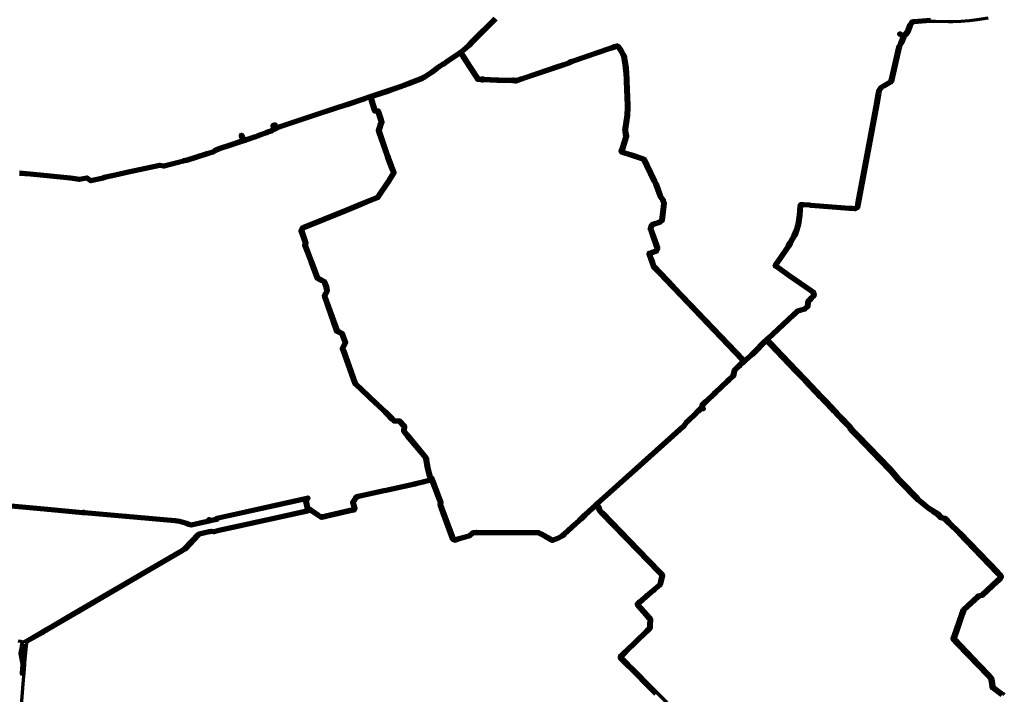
# Model space of a CAD drawing. Header units: metres. Extents: x 98902 to 136161, y 449037 to 499677.
# Tile 198 of 200: x 121343 to 125483, y 483662 to 486500. Entities that reach past the tile are written whole.
import ezdxf

# ---------------------------------------------------------------- set-up
doc = ezdxf.new("R2010")
doc.units = ezdxf.units.M
doc.layers.add('B-WE-OG-INFO_EIS VOORZORGSMAATREGEL-GV', color=7, linetype='Continuous', lineweight=70, true_color=0xfa194b)

msp = doc.modelspace()

# ---------------------------------------------------------------- linework, layer by layer
at = {"layer": 'B-WE-OG-INFO_EIS VOORZORGSMAATREGEL-GV', "flags": 128}
for points in [[(121342.8, 485859.1), (121387.8, 485855.8), (121458.7, 485849.1), (121556.6, 485838.4), (121556.6, 485838.4), (121556.6, 485838.4), (121566.5, 485837.3), (121566.6, 485837.3), (121566.6, 485837.3), (121594.1, 485833.6), (121625.8, 485838.7), (121627.2, 485838.5), (121628.6, 485837.8), (121643.3, 485828.1), (121660.6, 485831.1), (121693.7, 485838.9), (121693.7, 485838.9), (121693.8, 485838.9), (121694.2, 485839), (121695.2, 485840), (121697.6, 485841), (121697.7, 485841), (121697.7, 485841), (121703.9, 485842.6), (121704, 485842.6), (121704, 485842.6), (121731.2, 485849.1), (121757.3, 485854.8), (121786.7, 485860.7), (121931.2, 485892), (121933.2, 485892), (121949.4, 485889), (122027.3, 485909.5), (122032.6, 485911.2), (122036, 485911.8), (122040.9, 485912.8), (122041.1, 485912.8), (122041.1, 485912.8), (122041.3, 485912.8), (122041.8, 485912.9), (122042.1, 485913.1), (122042.5, 485913.1), (122042.7, 485913.3), (122043.4, 485913.4), (122043.8, 485913.6), (122130.1, 485940.8), (122154.7, 485948.6), (122162.4, 485953.5), (122162.4, 485953.5), (122162.4, 485953.5), (122163, 485953.8), (122163.4, 485954.2), (122166.4, 485956), (122166.8, 485956.1), (122167.1, 485956.3), (122184.9, 485963), (122223.4, 485975.8), (122223.4, 485975.8), (122223.4, 485975.8), (122277.2, 485993.7), (122273.3, 486006.2), (122273.3, 486006.2), (122273.3, 486006.2), (122271.7, 486011.4), (122271.5, 486013.4), (122272.1, 486015.2), (122273.3, 486016.8), (122275, 486017.7), (122276.9, 486017.9), (122278.8, 486017.3), (122280.3, 486016.1), (122281.3, 486014.4), (122282.9, 486009.2), (122282.9, 486009.2), (122286.7, 485996.9), (122322.4, 486008.7), (122322.4, 486008.7), (122322.4, 486008.7), (122329.3, 486011), (122329.3, 486011), (122329.3, 486011), (122344.2, 486015.9), (122347.1, 486017.7), (122347.2, 486017.8), (122348.7, 486018.7), (122348.8, 486018.8), (122348.8, 486018.8), (122348.9, 486018.8), (122369.4, 486025.8), (122369.4, 486025.8), (122369.4, 486025.8), (122380.3, 486029.5), (122383.7, 486031.7), (122398.4, 486036.6), (122399, 486036.7), (122399.9, 486037.1), (122404.8, 486041.6), (122408.1, 486042.8), (122405, 486052.4), (122405, 486052.6), (122404.9, 486052.9), (122404.7, 486053.3), (122404.5, 486055.1), (122404.5, 486055.2), (122404.5, 486055.2), (122404.5, 486055.2), (122404.7, 486056.2), (122405, 486057.1), (122405, 486057.1), (122405, 486057.1), (122405.6, 486057.9), (122406.1, 486058.6), (122406.2, 486058.6), (122406.2, 486058.7), (122407, 486059.1), (122407.8, 486059.6), (122407.8, 486059.6), (122407.9, 486059.6), (122414.5, 486061.9), (122414.6, 486061.9), (122416.5, 486062.2), (122418.2, 486061.8), (122419.6, 486060.9), (122420.7, 486059.6), (122421.3, 486057.9), (122421.2, 486056.2), (122420.6, 486054.6), (122419.4, 486053.3), (122417.9, 486052.4), (122417.8, 486052.4), (122417.7, 486052.4), (122415.8, 486051.7), (122417.5, 486046.5), (122418.9, 486048), (122420.2, 486048.9), (122420.2, 486049), (122420.3, 486049), (122420.8, 486049.4), (122421.2, 486049.5), (122421.7, 486049.8), (122450.7, 486059.5), (122593.7, 486107.1), (122593.7, 486107.1), (122593.7, 486107.1), (122788.5, 486171.4), (122788.5, 486171.4), (122816.5, 486180.7), (122829.3, 486184.9), (122896.9, 486207.3), (122947.3, 486225), (122975.4, 486235.1), (123029.6, 486256.1), (123043.4, 486263.1), (123072.9, 486282.9), (123073.3, 486283), (123073.6, 486283.3), (123073.7, 486283.4), (123102.5, 486305.2), (123107.5, 486309), (123107.7, 486309.1), (123107.8, 486309.1), (123120.2, 486317.4), (123121.6, 486318.1), (123124.7, 486318.2), (123139.3, 486329.3), (123192.1, 486364.9), (123192.2, 486365), (123192.4, 486365.1), (123192.6, 486365.3), (123194.4, 486366.5), (123194.4, 486366.5), (123216.5, 486384.3), (123228.1, 486395.7), (123243.8, 486412), (123340.2, 486507.7)], [(123346.9, 486500.3), (123250.9, 486405), (123235.2, 486388.7), (123223.3, 486377), (123204, 486361.4), (123204.8, 486360.2), (123204.8, 486360.2), (123210.5, 486351.7), (123210.5, 486351.5), (123210.7, 486351.4), (123212.9, 486347.5), (123213, 486347.3), (123213.2, 486347.1), (123239.9, 486305.8), (123239.9, 486305.8), (123245.3, 486297.5), (123245.3, 486297.5), (123271.8, 486256.6), (123271.8, 486256.6), (123271.8, 486256.6), (123273.2, 486254.5), (123275.7, 486254.3), (123275.7, 486254.3), (123275.7, 486254.3), (123283.8, 486253.9), (123285.9, 486254.8), (123290.6, 486254.8), (123291.9, 486254.5), (123294.3, 486253.4), (123350.2, 486250.6), (123356.4, 486250.6), (123413.3, 486250.1), (123414.3, 486249.9), (123415.5, 486249.9), (123418.7, 486250.7), (123428.1, 486249), (123428.2, 486249), (123428.2, 486249), (123431.7, 486248.3), (123434.2, 486249.2), (123450, 486254.7), (123450, 486254.7), (123450, 486254.7), (123461, 486258.5), (123461, 486258.5), (123461, 486258.5), (123612.7, 486310), (123612.7, 486310), (123612.8, 486310.1), (123613.2, 486310.1), (123613.5, 486310.3), (123622.7, 486313.2), (123622.7, 486313.2), (123625.2, 486314), (123640.3, 486318.9), (123640.3, 486318.9), (123651.9, 486322.7), (123655.9, 486326.1), (123664.5, 486329.1), (123667.1, 486330), (123667.1, 486330), (123817.5, 486381.7), (123817.5, 486381.7), (123829.6, 486385.9), (123829.7, 486385.9), (123829.7, 486385.9), (123839.6, 486389.2), (123839.9, 486389.7), (123841.5, 486390.8), (123843.5, 486391.2), (123844.8, 486391), (123853.8, 486393.9), (123856.4, 486394.1), (123861.3, 486391.8), (123864.1, 486389.4), (123870.9, 486379.5), (123871, 486379.1), (123871.4, 486378.6), (123871.5, 486378.5), (123871.5, 486378.4), (123883.6, 486357.6), (123883.6, 486357.6), (123885.8, 486353.9), (123888.4, 486346.9), (123889.8, 486341.6), (123890.5, 486337.2), (123891.8, 486329.3), (123896.5, 486297), (123898.3, 486275), (123899.5, 486248.6), (123899.5, 486248.6), (123899.9, 486241.4), (123899.9, 486241.4), (123899.8, 486240.8), (123899.9, 486240.4), (123899.9, 486239.9), (123900, 486239.7), (123904.6, 486140.4), (123904.5, 486130.6), (123902.3, 486097.4), (123894.7, 486040.1), (123894.7, 486040.1), (123893.8, 486031.3), (123897.9, 486009.4), (123897.9, 486006.1), (123897.3, 486003.7), (123897.3, 486003.7), (123883.9, 485962.7), (123883.9, 485962.7), (123883.9, 485962.7), (123878.9, 485947.2), (123916.1, 485935), (123916.1, 485935), (123962.1, 485919.9), (123969.2, 485917.6), (123971.5, 485916.1), (123972.2, 485915), (123972.6, 485913.8), (123973, 485913.4), (123984.6, 485889.2), (123984.6, 485889.2), (124016.7, 485822.4), (124022.7, 485810.6), (124033.2, 485782.9), (124040.7, 485761.3), (124040.7, 485761.3), (124041.8, 485758), (124043.3, 485755.8), (124043.3, 485755.8), (124043.3, 485755.8), (124051.2, 485744.2), (124055.9, 485731.2), (124055.9, 485730.7), (124056.3, 485729.9), (124056.5, 485727.8), (124055, 485713.5), (124053.8, 485702.2), (124048.7, 485655.2), (124048.2, 485653.4), (124047, 485651.9), (124038.9, 485645), (124037.2, 485644.1), (124029.2, 485641.4), (124029.2, 485641.4), (124029.2, 485641.4), (124007.4, 485634.1), (124007, 485634.1), (124006.5, 485633.8), (124005.9, 485632.5), (124001, 485622.9), (124000.8, 485622.6), (124000.6, 485622.1), (124001, 485621), (124001, 485621), (124002.9, 485615.3), (124011.9, 485589.3), (124024.2, 485553.5), (124028.4, 485541.3), (124028.4, 485541.3), (124029.4, 485538.5), (124029.6, 485536.6), (124029.1, 485534.7), (124023.5, 485523.5), (124021.3, 485522), (124017.6, 485520.7), (124017.6, 485520.7), (124001.6, 485515.2), (124001.6, 485515.2), (124001.6, 485515.2), (124000.8, 485515), (124000.4, 485514.8), (123999.8, 485514.7), (123999.4, 485514.5), (123995.8, 485513.2), (124002.8, 485493.2), (124002.8, 485493.1), (124002.8, 485493.1), (124002.8, 485492.8), (124003, 485492.6), (124012.3, 485465.6), (124039.9, 485436.6), (124040, 485436.6), (124040, 485436.6), (124040.4, 485436), (124040.7, 485435.8), (124095.2, 485378.4), (124095.2, 485378.4), (124095.2, 485378.4), (124099.5, 485373.9), (124099.5, 485373.9), (124355.3, 485105.4), (124355.3, 485105.4), (124355.3, 485105.4), (124356.1, 485104.4), (124356.6, 485104), (124356.9, 485103.7), (124357.1, 485103.5), (124384.5, 485074.8), (124384.5, 485074.8), (124389.2, 485069.9), (124391.3, 485071.8), (124391.3, 485071.8), (124391.3, 485071.8), (124391.6, 485072), (124391.8, 485072.2), (124415, 485092.2), (124419.3, 485096.2), (124436.3, 485113), (124462.8, 485140.4), (124474.6, 485151.4), (124474.6, 485151.4), (124474.6, 485151.4), (124475.3, 485151.9), (124475.6, 485152.3), (124480, 485156.4), (124480, 485156.4), (124480, 485156.4), (124480.9, 485157.1), (124481.2, 485157.5), (124481.2, 485157.6), (124481.2, 485157.6), (124485.8, 485161.8), (124485.8, 485161.8), (124486.3, 485162.2), (124486.6, 485162.6), (124504.8, 485180.3), (124594.1, 485263.1), (124594.1, 485263.1), (124609.1, 485277.1), (124611, 485278.2), (124623.1, 485282), (124641, 485287.6), (124641, 485287.6), (124641, 485287.6), (124641, 485287.6), (124641, 485287.6), (124641.4, 485287.7), (124651.1, 485296.8), (124652.9, 485307.9), (124652.9, 485307.9), (124654.4, 485317.6), (124654.9, 485319.2), (124656, 485320.5), (124660.8, 485324.9), (124660.9, 485324.9), (124661.4, 485325.3), (124661.6, 485325.7), (124669.9, 485333.6), (124676.9, 485340.3), (124675.7, 485349.9), (124666.4, 485356.3), (124666.3, 485356.3), (124666.3, 485356.3), (124576.5, 485418.5), (124525.8, 485454.2), (124525.8, 485454.2), (124519.8, 485458.4), (124517.9, 485460.1), (124516.5, 485462.2), (124515.8, 485464.4), (124515.7, 485464.5), (124515.7, 485464.5), (124515.7, 485464.6), (124515.7, 485464.8), (124515.5, 485467.2), (124516.1, 485469.9), (124517.3, 485472.3), (124524.8, 485483.1), (124524.8, 485483.1), (124538.6, 485502.9), (124568.8, 485546.2), (124568.8, 485546.2), (124571.8, 485550.6), (124577.1, 485562.5), (124580.5, 485568), (124580.5, 485568), (124588.3, 485580.4), (124595.5, 485593.6), (124601, 485605.7), (124605.8, 485618.2), (124609.6, 485630.9), (124609.6, 485630.9), (124609.6, 485630.9), (124611.8, 485640.1), (124613.5, 485649.3), (124614.8, 485658.5), (124616.7, 485678), (124616.7, 485678), (124616.7, 485678), (124620.7, 485717.3), (124620.7, 485717.3), (124620.7, 485717.3), (124620.7, 485717.3), (124620.7, 485717.4), (124620.8, 485717.6), (124620.7, 485717.8), (124621.1, 485721), (124622.1, 485723.4), (124624.4, 485725.7), (124627.3, 485727.1), (124629.4, 485727.3), (124638.2, 485726.7), (124638.2, 485726.7), (124639.2, 485726.5), (124639.7, 485726.6), (124663.8, 485724.8), (124669.8, 485724.3), (124669.8, 485724.3), (124669.8, 485724.3), (124831.4, 485711.7), (124831.4, 485711.7), (124831.4, 485711.7), (124843.4, 485710.8), (124843.4, 485710.8), (124854.3, 485710), (124858.3, 485711.9), (124860.7, 485714.6), (124862.7, 485725.5), (124942.1, 486151.7), (124942.2, 486152), (124942.3, 486152.6), (124942.3, 486152.6), (124946.8, 486177.3), (124948.5, 486186.2), (124949.5, 486191.7), (124952.1, 486204.9), (124960.3, 486217.5), (124971.8, 486224.5), (124993.3, 486237.2), (124993.4, 486237.2), (124993.4, 486237.2), (124999.7, 486240.9), (125000.1, 486241.3), (125000.2, 486241.6), (125003.1, 486244.9), (125004.2, 486249.3), (125035.6, 486384.4), (125037.4, 486391.4), (125041.9, 486399.2), (125041.9, 486399.2), (125041.9, 486399.2), (125043.8, 486402.4), (125043.9, 486402.6), (125053.9, 486427.9), (125050.4, 486430.5), (125041.3, 486435.2), (125039.8, 486436.4), (125038.8, 486438.1), (125038.6, 486440), (125039.1, 486441.9), (125040.3, 486443.4), (125042, 486444.4), (125044, 486444.6), (125045.8, 486444.1), (125055.3, 486439.3), (125059.2, 486436.4), (125060.3, 486437.8), (125063.4, 486442), (125072.1, 486451.1), (125074.4, 486458), (125081.8, 486477.7), (125091.2, 486492.3), (125093.7, 486494.6), (125096, 486495.4), (125101.4, 486495.9), (125101.4, 486495.9), (125101.4, 486495.9), (125172, 486502.1)], [(125414.9, 486505.7), (125368.5, 486499.3), (125334.4, 486495.5), (125300.1, 486492.6), (125265.6, 486490.7), (125250, 486490.5), (125249.9, 486490.5), (125249.8, 486490.5), (125193.2, 486491.8), (125173.3, 486492.3), (125172.8, 486492.2), (125102.3, 486486), (125102.3, 486486), (125098.7, 486485.6), (125090.9, 486473.7), (125080.8, 486445.9), (125070.9, 486435.3), (125068.4, 486431.8), (125068.3, 486431.7), (125068.2, 486431.6), (125064.2, 486426.5), (125064.1, 486426.4), (125064, 486426.2), (125053.4, 486399.2), (125052.4, 486397.4), (125052.4, 486397.4), (125050.6, 486394.2), (125050.6, 486394.2), (125046.5, 486387), (125045.3, 486382.2), (125013.9, 486247.1), (125013.9, 486247), (125013.9, 486247), (125012.1, 486240.3), (125007.8, 486235.1), (125007.8, 486235.1), (125007.8, 486235.1), (125005.5, 486232.7), (124998.4, 486228.6), (124998.4, 486228.6), (124976.9, 486215.9), (124967.3, 486210.2), (124961.4, 486201.2), (124959.3, 486189.9), (124958.3, 486184.4), (124956.7, 486175.5), (124952.1, 486150.8), (124952.1, 486150.8), (124952.1, 486150.8), (124951.9, 486150.2), (124951.9, 486149.8), (124872.5, 485723.7), (124869.9, 485710.2), (124864.5, 485703.9), (124857.4, 485700.4), (124854.9, 485699.9), (124842.6, 485700.8), (124842.6, 485700.8), (124842.6, 485700.8), (124830.7, 485701.8), (124830.7, 485701.8), (124669, 485714.3), (124669, 485714.3), (124663, 485714.8), (124639, 485716.6), (124639, 485716.6), (124638, 485716.8), (124637.4, 485716.7), (124630.7, 485717.2), (124630.7, 485717), (124630.7, 485716.8), (124630.6, 485716.6), (124630.6, 485716.3), (124626.7, 485677), (124626.7, 485677), (124624.8, 485657.4), (124623.4, 485647.7), (124621.5, 485638), (124619.3, 485628.4), (124619.3, 485628.4), (124615.2, 485614.9), (124610.3, 485601.8), (124604.4, 485589.1), (124604.4, 485589), (124604.4, 485589), (124596.9, 485575.4), (124589, 485562.7), (124589, 485562.7), (124589, 485562.7), (124586.1, 485558.1), (124580.7, 485546.1), (124577, 485540.5), (124577, 485540.5), (124577, 485540.5), (124546.8, 485497.1), (124533, 485477.4), (124533, 485477.4), (124525.5, 485466.6), (124525.5, 485466.6), (124531.5, 485462.4), (124531.5, 485462.4), (124531.6, 485462.4), (124582.2, 485426.7), (124672, 485364.5), (124672, 485364.5), (124682.4, 485357.4), (124683.6, 485356.2), (124685.1, 485353.8), (124685.4, 485352.7), (124687.1, 485339.8), (124686.7, 485337.2), (124685.6, 485334.9), (124676.9, 485326.4), (124668.6, 485318.4), (124667.9, 485317.9), (124667.5, 485317.4), (124664, 485314.3), (124662.7, 485306.3), (124662.7, 485306.3), (124662.7, 485306.3), (124660.9, 485294.5), (124660.9, 485294.5), (124660.2, 485292), (124659.2, 485290.7), (124646.6, 485279), (124644.8, 485278.3), (124644.8, 485278.3), (124644.8, 485278.3), (124644.8, 485278.3), (124644.7, 485278.3), (124644.3, 485278.2), (124644, 485278.1), (124626.1, 485272.4), (124615.1, 485269), (124600.9, 485255.8), (124600.9, 485255.8), (124600.9, 485255.8), (124511.7, 485173), (124493.5, 485155.4), (124493.5, 485155.4), (124493.5, 485155.3), (124492.9, 485154.9), (124492.6, 485154.5), (124491.7, 485153.7), (124500.2, 485144.7), (124500.2, 485144.7), (124500.2, 485144.7), (124506.8, 485137.7), (124523.2, 485120), (124612.3, 485026.4), (124612.3, 485026.4), (124612.3, 485026.4), (124644.8, 484992.2), (124644.8, 484992.2), (124644.8, 484992.2), (124649.7, 484987.1), (124649.7, 484987.1), (124717.3, 484916.2), (124717.3, 484916.2), (124718.8, 484914.4), (124719.4, 484913.9), (124724.4, 484908.8), (124724.4, 484908.8), (124724.4, 484908.8), (124734.7, 484897.9), (124734.7, 484897.9), (124734.7, 484897.9), (124745.8, 484886.2), (124745.8, 484886.2), (124750.8, 484881), (124761.1, 484870.1), (124761.1, 484870.1), (124771.9, 484858.8), (124771.9, 484858.8), (124771.9, 484858.8), (124776.8, 484853.6), (124776.8, 484853.6), (124787.3, 484842.5), (124787.3, 484842.5), (124797.6, 484831.6), (124797.6, 484831.6), (124802.5, 484826.5), (124802.5, 484826.5), (124831.6, 484795.9), (124831.6, 484795.9), (124835.9, 484791.4), (124835.9, 484791.4), (124837.2, 484789.8), (124837.8, 484789.3), (124839.5, 484787.3), (124840, 484786), (124840.1, 484784.2), (124851.9, 484771.8), (124869.4, 484753.5), (125003.6, 484614.6), (125003.6, 484614.6), (125003.6, 484614.5), (125014.7, 484602.6), (125041.3, 484570.2), (125068.8, 484542.8), (125105.9, 484503.4), (125118.6, 484491.4), (125118.6, 484491.4), (125125.3, 484485), (125138.8, 484473), (125148.1, 484465.3), (125159, 484456.7), (125170.1, 484448.6), (125186.4, 484437.5), (125196.4, 484431.1), (125200.1, 484429.2), (125200.3, 484429), (125200.6, 484428.9), (125200.8, 484428.7), (125200.8, 484428.7), (125205.9, 484425.7), (125220, 484410.8), (125235, 484406.9), (125236.3, 484406.4), (125239.1, 484403.7), (125239.1, 484403.7), (125239.1, 484403.7), (125241, 484401.6), (125244, 484398.4), (125244, 484398.4), (125244, 484398.4), (125253.6, 484388.2), (125298.5, 484344.4), (125458.3, 484178.5), (125458.3, 484178.4), (125458.3, 484178.4), (125458.6, 484178), (125458.9, 484177.8), (125465.7, 484170.6), (125465.7, 484170.6), (125470.9, 484164.8), (125473.4, 484159.9), (125473.4, 484153.5), (125472.6, 484151), (125469.6, 484146.4), (125458.1, 484135.7), (125393.3, 484075.2), (125392.9, 484075), (125392.6, 484074.5), (125390.3, 484073.3), (125377.3, 484070.3), (125376.7, 484069.8), (125376.3, 484069.4), (125316.6, 484014.9), (125310.8, 483998), (125310.8, 483998), (125310.6, 483997.5), (125310.6, 483997.2), (125310.3, 483996.5), (125310.2, 483996), (125288.9, 483933), (125288.9, 483933), (125288.9, 483933), (125276.6, 483896.9), (125378, 483789.5), (125420.1, 483746), (125433.9, 483728.6), (125434.8, 483726.1), (125438.2, 483696.4), (125438.2, 483695.8), (125438.4, 483694.7), (125477.6, 483665.5), (125482.6, 483662.1)], [(121214, 484467.3), (121431.1, 484447.7), (121431.1, 484447.7), (121461, 484445.1), (121461, 484445.1), (121608.2, 484431.8), (121609.8, 484432.5), (121612.9, 484432.4), (121614.8, 484431.9), (121615.9, 484431.1), (121790.2, 484415.5), (121790.2, 484415.5), (121790.2, 484415.5), (121790.7, 484415.4), (121791.1, 484415.4), (121996.7, 484397.1), (122016.6, 484394.3), (122027, 484392), (122046, 484386), (122055.7, 484382.4), (122064.8, 484379.7), (122118.9, 484391.8), (122118.9, 484391.8), (122134.8, 484395.3), (122134.6, 484397.6), (122135.3, 484399.4), (122136.7, 484400.8), (122138.4, 484401.6), (122140.4, 484401.7), (122142.2, 484401), (122143.6, 484399.6), (122144.4, 484397.9), (122144.5, 484397.5), (122149, 484398.5), (122149, 484398.5), (122167.9, 484402.8), (122170.5, 484406.2), (122172.3, 484407.4), (122173.6, 484407.9), (122398.9, 484457.9), (122543.2, 484490), (122551.2, 484491.8), (122551.2, 484491.8), (122554.9, 484492.3), (122556.6, 484491.8), (122558, 484490.7), (122558.9, 484489.2), (122559.3, 484487.5), (122559, 484485.8), (122558.2, 484484.3), (122557, 484483.1), (122553.4, 484482), (122553.4, 484482), (122550.3, 484481.3), (122557.6, 484449.9), (122559, 484442), (122564.2, 484443.2), (122566.2, 484443.2), (122568, 484442.5), (122569.4, 484441.2), (122569.5, 484441), (122569.9, 484440.9), (122573.6, 484438.6), (122573.6, 484438.6), (122573.6, 484438.6), (122578.8, 484435.5), (122578.9, 484435.4), (122579.1, 484435.4), (122601.2, 484420.3), (122610.7, 484414.6), (122612.3, 484414.8), (122615.5, 484414.3), (122623.1, 484416), (122623.1, 484416), (122628.3, 484417.2), (122628.3, 484417.2), (122628.8, 484417.2), (122629.1, 484417.4), (122743.5, 484443.6), (122743.5, 484443.6), (122745.7, 484444.1), (122746.2, 484444.3), (122746.2, 484445.5), (122739.5, 484467.5), (122739.2, 484469.3), (122740, 484472.4), (122745, 484479.9), (122745, 484479.9), (122752.4, 484490.8), (122752.4, 484490.8), (122756.3, 484496.2), (122757.8, 484497.4), (122759.7, 484498.1), (122762.3, 484498.7), (122762.3, 484498.7), (122766.7, 484499.7), (122766.7, 484499.7), (122873.9, 484523.5), (122873.9, 484523.5), (122882.5, 484525.4), (122882.5, 484525.4), (122882.5, 484525.4), (122958.3, 484542.3), (122958.3, 484542.3), (122958.3, 484542.3), (123003.2, 484552.2), (123003.2, 484552.2), (123003.2, 484552.2), (123007.8, 484553.2), (123036.9, 484559.5), (123057.8, 484565.2), (123065.3, 484567.2), (123069.6, 484569), (123065.4, 484571.2), (123064.6, 484572.2), (123063.5, 484574.9), (123060.2, 484585), (123053.2, 484613.5), (123053.2, 484613.6), (123053.1, 484613.8), (123047.7, 484645), (123047.2, 484650.6), (123046.5, 484654.4), (123046.3, 484654.7), (123046.1, 484654.9), (122970, 484746.8), (122969.9, 484746.8), (122969.9, 484746.9), (122965.7, 484752.2), (122965.7, 484752.2), (122965.1, 484753.1), (122964.7, 484753.4), (122958, 484761.7), (122958, 484761.7), (122955.4, 484765), (122955.2, 484765.4), (122954.7, 484765.9), (122953.8, 484767.6), (122953.6, 484769.5), (122955.5, 484787.3), (122937.6, 484806.9), (122930.2, 484807.1), (122930.2, 484807.1), (122930.2, 484807.1), (122917, 484807.4), (122914.6, 484808.2), (122905.6, 484817.4), (122905.6, 484817.4), (122883.8, 484839.4), (122883.7, 484839.4), (122876.5, 484846.2), (122876.5, 484846.2), (122842.8, 484877.8), (122842.8, 484877.8), (122840.2, 484880.1), (122840.2, 484880.2), (122840.2, 484880.2), (122807.4, 484911.9), (122752.1, 484963.6), (122752.1, 484963.6), (122752.1, 484963.6), (122750.2, 484965.4), (122749, 484967.3), (122698.7, 485107.7), (122698.7, 485107.7), (122697.8, 485110.3), (122697.8, 485110.3), (122695.7, 485116.5), (122696.2, 485119.1), (122707.3, 485141.9), (122695, 485175.7), (122681.4, 485182), (122676.9, 485184.4), (122675.2, 485184.8), (122673.9, 485186), (122673, 485187.5), (122621.3, 485332.5), (122621.3, 485332.5), (122621.3, 485332.5), (122620, 485336.1), (122619.8, 485338), (122620.5, 485340.5), (122620.6, 485340.6), (122620.6, 485340.7), (122623.8, 485347), (122624.1, 485347.4), (122624.4, 485348.3), (122624.5, 485348.4), (122624.5, 485348.4), (122630.1, 485359.3), (122627.4, 485374), (122620.6, 485393.7), (122605.7, 485401.9), (122596.4, 485406.2), (122596.2, 485406.3), (122596, 485406.4), (122593.5, 485407.8), (122592.6, 485408.2), (122591.3, 485409.3), (122590.4, 485410.7), (122588.2, 485416.8), (122565.1, 485479.4), (122564.2, 485482), (122538.1, 485550.4), (122537.8, 485551.8), (122537.9, 485553.2), (122540.9, 485559.8), (122523.1, 485610.1), (122523.1, 485610.3), (122522.7, 485611.4), (122523, 485614.2), (122526.6, 485622.5), (122527, 485623.1), (122527.6, 485624.8), (122529.4, 485627.3), (122531.4, 485628.5), (122534.2, 485629.7), (122707.4, 485699.7), (122707.4, 485699.7), (122714.3, 485702.5), (122714.3, 485702.5), (122765.3, 485723.2), (122810.2, 485742.4), (122845.2, 485756.6), (122861.2, 485781.7), (122889.1, 485822.4), (122895.1, 485831.8), (122910.5, 485856.6), (122908.3, 485862.2), (122908.3, 485862.2), (122903.9, 485873.3), (122891.6, 485906.1), (122887.4, 485917.4), (122887.4, 485917.4), (122883.3, 485928.5), (122850.7, 486024.5), (122850.7, 486024.5), (122849.6, 486027.7), (122849.6, 486027.7), (122849.3, 486029.1), (122849, 486029.7), (122848, 486033.1), (122848.2, 486034.6), (122854.8, 486056.7), (122854.9, 486056.8), (122854.9, 486056.9), (122859.7, 486070.7), (122858.2, 486074.9), (122858.2, 486074.9), (122858, 486075.9), (122857.7, 486076.3), (122846.2, 486110.5), (122842.1, 486110.1), (122841.8, 486110.2), (122841.6, 486110.1), (122837.4, 486110.2), (122835.7, 486110.5), (122834.3, 486111.4), (122832.9, 486112.8), (122832.3, 486114.1), (122818.7, 486157.6), (122818.7, 486157.6), (122818.5, 486158.6), (122818.3, 486159.1), (122818.1, 486159.7), (122817.9, 486160.1), (122816, 486166), (122816, 486166), (122816, 486166.1), (122815.9, 486166.3), (122815.8, 486166.5), (122814.8, 486169.6), (122793.2, 486162.5), (122792.5, 486161.6), (122790.8, 486160.6), (122720.4, 486137.4), (122718.4, 486137.1), (122717.4, 486137.4), (122596.9, 486097.6), (122596.9, 486097.6), (122453.9, 486050), (122425.9, 486040.6), (122422.5, 486037.4), (122420.3, 486036.5), (122420.3, 486036.5), (122420.3, 486036.5), (122420.3, 486036.5), (122420.3, 486036.5), (122417.4, 486035.5), (122417.4, 486035.5), (122417.4, 486035.5), (122416.4, 486035.3), (122416, 486035.1), (122415.9, 486035), (122415.9, 486035), (122415.9, 486035), (122410.2, 486033.1), (122406.2, 486029.3), (122404.5, 486028.2), (122401.6, 486027.1), (122387.7, 486022.5), (122385.7, 486021), (122383.6, 486020), (122383.6, 486020), (122383.5, 486020), (122383.5, 486020), (122383.5, 486020), (122372.6, 486016.3), (122372.6, 486016.3), (122352.2, 486009.3), (122347.9, 486006.7), (122332.4, 486001.5), (122332.4, 486001.5), (122325.6, 485999.3), (122325.6, 485999.3), (122286.9, 485986.4), (122286.8, 485986.4), (122285.8, 485986.2), (122285.6, 485986), (122285.2, 485985.9), (122285, 485985.7), (122226.5, 485966.3), (122226.5, 485966.3), (122188.2, 485953.6), (122170.6, 485946.9), (122170.6, 485946.9), (122168.8, 485945.8), (122168.8, 485945.8), (122168.8, 485945.8), (122168.2, 485945.5), (122167.9, 485945.2), (122159.6, 485939.8), (122133.1, 485931.2), (122046.5, 485903.9), (122046.5, 485903.9), (122045.9, 485903.8), (122045.5, 485903.6), (122045.1, 485903.6), (122044.8, 485903.5), (122044.2, 485903.4), (122043.7, 485903.1), (122043.2, 485903.1), (122042.8, 485903), (122037.9, 485902), (122037.9, 485902), (122034.8, 485901.4), (122030, 485899.8), (121951.2, 485879.1), (121947.8, 485879.1), (121932.3, 485882), (121788.8, 485850.9), (121759.3, 485845), (121733.4, 485839.3), (121706.4, 485832.9), (121701, 485831.5), (121700.1, 485830.6), (121698.6, 485829.9), (121697.4, 485829.7), (121696.1, 485829.2), (121696, 485829.2), (121695.9, 485829.2), (121695.9, 485829.2), (121695.9, 485829.2), (121662.7, 485821.4), (121656.4, 485820.1), (121643, 485817.9), (121641.1, 485818), (121639.4, 485818.7), (121624.6, 485828.5), (121595, 485823.6), (121593.6, 485823.6), (121565.3, 485827.3), (121555.5, 485828.5), (121555.5, 485828.5), (121457.8, 485839.1), (121386.9, 485845.8), (121342, 485849.1)], [(125470.9, 483656.2), (125429.6, 483686.9), (125428.2, 483688.4), (125427.5, 483689.9), (125426.7, 483695), (125426.7, 483695.1), (125426.7, 483695.1), (125423.8, 483722.9), (125411.6, 483738.3), (125369.8, 483781.7), (125284.6, 483870.9), (125265.1, 483891.2), (125264.3, 483892.4), (125263.7, 483894.4), (125263.8, 483897), (125277.4, 483936.6), (125277.4, 483936.6), (125299.2, 484000.4), (125299.3, 484000.5), (125299.3, 484000.7), (125299.5, 484001.1), (125299.5, 484001.2), (125299.8, 484001.8), (125299.9, 484002.3), (125306.5, 484021), (125368.4, 484077.8), (125370.5, 484079.7), (125372.7, 484080.9), (125385.7, 484083.9), (125449.7, 484143.6), (125461.1, 484154.2), (125461.9, 484155.5), (125462, 484157.1), (125461.2, 484158.6), (125457.3, 484162.7), (125457.3, 484162.7), (125457.3, 484162.7), (125450.6, 484169.7), (125450.6, 484169.7), (125450.6, 484169.7), (125450.2, 484170.2), (125449.9, 484170.4), (125289.4, 484337.1), (125246.6, 484378.8), (125246.5, 484378.9), (125246.4, 484379), (125235.6, 484390.5), (125235.6, 484390.5), (125232.6, 484393.7), (125232.6, 484393.7), (125231.5, 484395.1), (125230.5, 484396), (125214.6, 484400.3), (125197.8, 484417.2), (125197.4, 484417.5), (125197, 484417.6), (125193.8, 484419.2), (125193.8, 484419.2), (125193.7, 484419.2), (125193.4, 484419.4), (125193.2, 484419.5), (125191.1, 484420.6), (125185.4, 484424.8), (125180.2, 484427.8), (125166.7, 484436.9), (125153.6, 484446.4), (125140.8, 484456.4), (125131.4, 484464.2), (125117.6, 484476.4), (125117.6, 484476.5), (125117.6, 484476.5), (125110.6, 484483.1), (125110.6, 484483.1), (125096.6, 484496.5), (125096.6, 484496.5), (125096.5, 484496.6), (125060.1, 484535.2), (125032.6, 484562.5), (125005.9, 484595.1), (124996.3, 484605.5), (124860.1, 484746.5), (124860.1, 484746.5), (124860.1, 484746.6), (124843.6, 484763.8), (124830.2, 484777.9), (124829, 484780.3), (124828.9, 484782), (124823.1, 484788.1), (124823.1, 484788.1), (124823.1, 484788.1), (124794.2, 484818.6), (124794.2, 484818.6), (124794.2, 484818.6), (124789.3, 484823.8), (124778.9, 484834.8), (124778.9, 484834.8), (124768.3, 484845.9), (124768.3, 484845.9), (124763.6, 484850.8), (124763.6, 484850.9), (124763.6, 484850.9), (124752.8, 484862.1), (124752.8, 484862.1), (124742.4, 484873.1), (124742.4, 484873.1), (124737.5, 484878.2), (124737.5, 484878.2), (124726.4, 484889.9), (124726.4, 484889.9), (124716.1, 484900.8), (124716.1, 484900.8), (124711.1, 484905.9), (124711.1, 484906), (124708.9, 484908.3), (124708.9, 484908.3), (124641.3, 484979.1), (124641.3, 484979.1), (124641.3, 484979.1), (124636.5, 484984.3), (124636.5, 484984.3), (124604, 485018.5), (124604, 485018.5), (124498.3, 485129.7), (124498.3, 485129.7), (124491.7, 485136.7), (124491.7, 485136.7), (124483.2, 485145.7), (124482.4, 485145), (124482.4, 485145), (124482.4, 485144.9), (124481.7, 485144.5), (124481.4, 485144.1), (124469.9, 485133.3), (124443.4, 485106), (124426.2, 485088.9), (124421.6, 485084.7), (124398.3, 485064.6), (124398.3, 485064.6), (124398.3, 485064.6), (124398, 485064.4), (124397.8, 485064.2), (124392.1, 485059.3), (124392.1, 485059.3), (124392.1, 485059.3), (124392.1, 485059.3), (124392, 485059.2), (124391.4, 485058.8), (124391, 485058.2), (124385.1, 485052.7), (124385.1, 485052.7), (124375, 485043.4), (124374.4, 485043), (124373.1, 485041.5), (124373.1, 485041.5), (124373.1, 485041.5), (124373.1, 485041.5), (124373.1, 485041.5), (124356, 485025.5), (124356, 485025.5), (124353, 485022.6), (124347.7, 485000.7), (124347.1, 484999.3), (124344.8, 484996.8), (124344.8, 484996.8), (124327.5, 484980.5), (124323.5, 484976.7), (124323.5, 484976.7), (124323.5, 484976.7), (124271.5, 484927.5), (124271.5, 484927.5), (124271.5, 484927.5), (124267.1, 484923.4), (124267.1, 484923.4), (124234.5, 484892.6), (124234, 484892.3), (124233.2, 484891.4), (124232.6, 484891.1), (124231.3, 484889.6), (124231.3, 484889.6), (124231, 484889.4), (124230.9, 484889.2), (124218.4, 484877.4), (124217.6, 484869.8), (124217.6, 484869.7), (124219.9, 484867.2), (124220.9, 484865.8), (124221.3, 484864.1), (124221.1, 484862.4), (124220.4, 484860.8), (124219.1, 484859.6), (124217.5, 484858.9), (124215.8, 484858.8), (124214.1, 484859.3), (124212.7, 484860.3), (124211.3, 484861.8), (124198.5, 484849.4), (124198.5, 484849.4), (124194.6, 484845.7), (124194.6, 484845.7), (124194.6, 484845.7), (124191.2, 484842.3), (124191.2, 484842.3), (124153.2, 484805.5), (124153.2, 484805.5), (124153.2, 484805.4), (124149.6, 484802), (124139.8, 484788.5), (124135.7, 484784.6), (124135.7, 484784.6), (123953.8, 484620.7), (123774.5, 484460.1), (123775.8, 484458.8), (123775.8, 484458.8), (123775.8, 484458.8), (123779.3, 484455.2), (123780.3, 484453.6), (123787, 484436.9), (123795.6, 484428.1), (123795.6, 484428.1), (123946.8, 484272.7), (123946.8, 484272.7), (123946.8, 484272.7), (124036.1, 484180.8), (124036.1, 484180.8), (124047, 484169.6), (124048.2, 484167.4), (124049.4, 484162.2), (124048, 484155.5), (124040.5, 484122.4), (124039.9, 484120.9), (124038.8, 484119.7), (124028.5, 484110.9), (124015.4, 484099.9), (124009, 484094.5), (124009, 484094.5), (124009, 484094.5), (123991.4, 484079.8), (123985.4, 484074.8), (123982.3, 484072.1), (123982.3, 484072.1), (123982.3, 484072.1), (123961, 484053.3), (123954.6, 484047.5), (123954.5, 484047.5), (123954.5, 484047.5), (123948.8, 484042.5), (123946.2, 484040.3), (123957.9, 484027.1), (123971.5, 484011.6), (123971.5, 484011.6), (123993.5, 483986.8), (123993.5, 483986.8), (123993.5, 483986.8), (123997.8, 483981.9), (123998.9, 483979.8), (123999.2, 483976.6), (123999.2, 483976.6), (123999.2, 483976.6), (123999, 483975.4), (123999.1, 483974.8), (123998.4, 483954.3), (123998.2, 483953.4), (123998.3, 483952.8), (123997.9, 483940.9), (123997.1, 483938.1), (123982.1, 483923.2), (123982.1, 483923.2), (123982.1, 483923.2), (123894.8, 483838.3), (123893, 483836.6), (123875.7, 483819.7), (123875.7, 483819.7), (123874.4, 483818.4), (123895.1, 483797.2), (123895.1, 483797.2), (123910.2, 483782), (123914.8, 483777.3), (124007.4, 483684.1), (124013.1, 483678.4), (124023.5, 483667.9), (124023.5, 483667.9), (124026.3, 483665), (124026.3, 483665), (124026.3, 483665), (124097, 483592.4)], [(124016.4, 483660.8), (124006, 483671.3), (124000.3, 483677.1), (123907.7, 483770.3), (123903.1, 483775), (123888, 483790.2), (123888, 483790.2), (123887.9, 483790.2), (123865.6, 483813.1), (123864.4, 483815.4), (123864.3, 483820.3), (123864.7, 483822.2), (123866, 483824.2), (123866.7, 483824.8), (123867, 483825.2), (123868.4, 483826.3), (123868.7, 483826.9), (123886, 483843.7), (123887.8, 483845.5), (123975.1, 483930.4), (123975.1, 483930.4), (123987.9, 483942.9), (123988.3, 483953.2), (123988.4, 483953.7), (123988.4, 483954.7), (123989.1, 483975.2), (123989.2, 483975.7), (123989.2, 483976.5), (123986, 483980.2), (123986, 483980.2), (123964.1, 484005), (123964.1, 484005), (123950.4, 484020.5), (123937.2, 484035.4), (123936.2, 484037.1), (123936, 484039), (123936.2, 484042.8), (123937, 484045.3), (123942.2, 484050.1), (123948, 484055), (123948, 484055), (123954.4, 484060.7), (123975.8, 484079.7), (123975.8, 484079.7), (123978.9, 484082.4), (123978.9, 484082.4), (123979, 484082.4), (123984.9, 484087.4), (124002.5, 484102.2), (124002.5, 484102.2), (124008.9, 484107.6), (124022, 484118.6), (124031.1, 484126.2), (124038.3, 484157.8), (124039.2, 484162.1), (124038.8, 484163.6), (124028.9, 484173.8), (124028.9, 484173.9), (123939.7, 484265.7), (123939.7, 484265.7), (123788.4, 484421.2), (123788.4, 484421.2), (123779.2, 484430.7), (123778.1, 484432.3), (123771.4, 484449), (123768.6, 484451.9), (123768.6, 484451.9), (123767.3, 484453.2), (123756.3, 484442.9), (123723.4, 484412.3), (123723.3, 484412.3), (123723.3, 484412.3), (123711.7, 484401.8), (123707.9, 484396.9), (123698.7, 484388.7), (123698.7, 484388.7), (123698.7, 484388.7), (123667.9, 484361.5), (123635, 484331), (123628.9, 484326), (123621.9, 484321.5), (123612.3, 484316.4), (123612.1, 484316.3), (123611.9, 484316.2), (123597.8, 484310.2), (123597.7, 484310.2), (123597.5, 484310.1), (123583.6, 484305.5), (123581.5, 484305.1), (123578.7, 484305.9), (123572.1, 484309.7), (123532, 484332.4), (123532, 484332.4), (123523.2, 484337.3), (123512.7, 484337.4), (123490.4, 484337.4), (123350, 484337.2), (123350, 484337.2), (123350, 484337.2), (123309.3, 484337.2), (123264, 484337.9), (123256, 484337.6), (123255.9, 484337.6), (123255.9, 484337.6), (123253.5, 484337.6), (123250.4, 484336), (123236.8, 484324.3), (123201.5, 484314.9), (123188.6, 484310.7), (123175.6, 484305.9), (123173.9, 484305.6), (123171.7, 484305.7), (123163.9, 484309), (123162.3, 484310.1), (123160.4, 484312.7), (123112.3, 484442.3), (123107.9, 484455.5), (123106.5, 484461), (123107.6, 484469), (123100.1, 484489.5), (123100.1, 484489.5), (123073.6, 484559.9), (123069, 484557.9), (123060.4, 484555.5), (123039.2, 484549.8), (123009.9, 484543.4), (123005.3, 484542.4), (123005.3, 484542.4), (122960.5, 484532.5), (122960.5, 484532.5), (122884.7, 484515.7), (122884.7, 484515.7), (122876.1, 484513.8), (122876.1, 484513.8), (122876.1, 484513.8), (122768.9, 484489.9), (122768.9, 484489.9), (122764.5, 484488.9), (122764, 484488.9), (122763, 484488.6), (122760.7, 484485.2), (122760.7, 484485.2), (122753.3, 484474.3), (122753.3, 484474.3), (122749.5, 484468.8), (122755.6, 484448.8), (122756.2, 484445.4), (122755.9, 484441.9), (122755.1, 484439.8), (122754.8, 484438.8), (122753.4, 484436), (122751.1, 484433.8), (122749.4, 484433.1), (122746.1, 484432.3), (122631.6, 484406), (122631.6, 484406), (122631.6, 484406), (122631.1, 484406), (122630.8, 484405.8), (122625.6, 484404.6), (122620.6, 484403.5), (122620.6, 484403.5), (122620.6, 484403.5), (122614.2, 484402.2), (122612.3, 484402.4), (122610.4, 484403.1), (122607, 484405.1), (122607, 484405.1), (122607, 484405.1), (122596, 484411.7), (122595.9, 484411.8), (122595.7, 484411.9), (122573.6, 484427), (122568.5, 484430), (122568.5, 484430), (122565.7, 484431.7), (122556.7, 484429.5), (122556.6, 484429.5), (122556.5, 484429.4), (122554.4, 484429), (122554.4, 484429), (122554.4, 484429), (122401.1, 484395.3), (122381.4, 484390.9), (122240.5, 484359.6), (122240.5, 484359.6), (122240.5, 484359.6), (122182.4, 484346.7), (122182.3, 484346.7), (122160.6, 484341.9), (122158.8, 484341.9), (122149.5, 484343.2), (122144.1, 484342), (122143.4, 484342), (122141.3, 484341.4), (122141.3, 484341.4), (122117, 484335.9), (122117, 484335.9), (122099.7, 484332), (122097.9, 484330.9), (122043.1, 484271.9), (122039.9, 484269), (122027.8, 484261.2), (121877.1, 484173.8), (121877.1, 484173.8), (121598.3, 484011.2), (121598.3, 484011.2), (121571.9, 483995.7), (121571.9, 483995.7), (121571.9, 483995.7), (121458.6, 483929.6), (121452.6, 483926.1), (121438.6, 483917.3), (121376.8, 483881.3), (121376.8, 483881.3), (121376.8, 483881.3), (121371.2, 483878.1), (121371.3, 483877.8), (121371.4, 483876.3), (121370.5, 483868.2), (121370.5, 483868.2), (121370.5, 483868.2), (121370.2, 483864.7), (121370.2, 483864.7), (121370.2, 483864.7), (121368.6, 483850.6), (121364.1, 483794.9), (121364.1, 483794.9), (121363.5, 483787.3), (121363.5, 483787.3), (121360.5, 483751.1), (121360.5, 483751.1), (121360.5, 483751.1), (121360.3, 483748.4), (121360.3, 483748.4), (121359.4, 483737.3), (121359.4, 483737.3), (121359.4, 483737.3), (121358.2, 483722.9), (121358.2, 483722.9), (121358.2, 483722.9), (121339.1, 483492.6)], [(121337.2, 483887.3), (121346.3, 483885.6), (121346.3, 483885.6), (121347.6, 483885.3), (121347.7, 483885.3), (121348.2, 483885.2), (121348.5, 483885.2), (121358.6, 483883.4), (121359.2, 483883.2), (121360, 483883.1), (121360.7, 483883.4), (121361, 483883.7), (121361.8, 483884.1), (121362.2, 483884.4), (121362.2, 483884.4), (121362.2, 483884.4), (121362.2, 483884.4), (121364.3, 483885.4), (121364.9, 483886), (121371.8, 483890), (121371.8, 483890), (121433.5, 483925.9), (121447.3, 483934.6), (121447.4, 483934.7), (121447.5, 483934.7), (121453.5, 483938.3), (121566.8, 484004.3), (121593.2, 484019.8), (121593.2, 484019.8), (121593.2, 484019.8), (121872, 484182.4), (121872, 484182.5), (121872, 484182.5), (122022.7, 484269.8), (122034.1, 484277.2), (122092.1, 484339.1), (122096.7, 484341.6), (122114.9, 484345.7), (122114.9, 484345.7), (122139.1, 484351.1), (122139.1, 484351.1), (122139.1, 484351.1), (122141.3, 484351.4), (122141.9, 484351.7), (122148.3, 484353.1), (122150.1, 484353.2), (122159.3, 484351.9), (122180.2, 484356.5), (122180.2, 484356.5), (122238.3, 484369.3), (122238.3, 484369.3), (122379.2, 484400.7), (122398.9, 484405.1), (122398.9, 484405.1), (122398.9, 484405.1), (122549.6, 484438.1), (122547.8, 484447.7), (122540.5, 484479.1), (122401.1, 484448.2), (122177, 484398.4), (122174.8, 484395.2), (122173.1, 484393.9), (122171.6, 484393.4), (122151.2, 484388.7), (122151.2, 484388.7), (122151.2, 484388.7), (122142, 484386.7), (122142, 484386.7), (122141.2, 484386.6), (122140.8, 484386.4), (122121.1, 484382), (122121.1, 484382), (122064.5, 484369.5), (122052.6, 484372.8), (122042.9, 484376.5), (122024.6, 484382.3), (122015, 484384.4), (121995.7, 484387.1), (121790.2, 484405.5), (121790.2, 484405.5), (121790.2, 484405.5), (121789.7, 484405.6), (121789.3, 484405.5), (121614.2, 484421.3), (121614, 484421.3), (121613.7, 484421.3), (121612.4, 484421.8), (121612.3, 484421.8), (121612.3, 484421.8), (121611.2, 484422.2), (121610.1, 484421.9), (121608, 484421.8), (121608, 484421.8), (121608, 484421.8), (121460.1, 484435.1), (121460.1, 484435.1), (121460.1, 484435.1), (121430.2, 484437.8), (121430.2, 484437.8), (121430.2, 484437.8), (121213.1, 484457.4)]]:
    msp.add_lwpolyline(points, dxfattribs=at)
for points in [[(123263.9, 484347.9), (123264.1, 484347.9), (123309.5, 484347.2), (123350, 484347.2), (123490.4, 484347.4), (123490.4, 484347.4), (123490.4, 484347.4), (123512.7, 484347.4), (123512.7, 484347.4), (123512.7, 484347.4), (123524.5, 484347.3), (123527, 484346.7), (123536.9, 484341.1), (123537, 484341.1), (123537, 484341.1), (123577, 484318.4), (123582.1, 484315.5), (123594.1, 484319.5), (123607.8, 484325.3), (123616.7, 484330), (123623.2, 484334.2), (123628.6, 484338.6), (123661.2, 484368.9), (123692, 484396.1), (123692, 484396.1), (123700.8, 484404.1), (123704.6, 484408.9), (123716.6, 484419.7), (123749.5, 484450.2), (123761, 484461), (123761.1, 484461), (123761.5, 484461.3), (123761.8, 484461.7), (123764, 484463.8), (123764, 484463.8), (123764, 484463.8), (123767.2, 484466.9), (123767.2, 484466.9), (123767.2, 484466.9), (123767.2, 484467), (123767.3, 484467), (123767.6, 484467.2), (123767.9, 484467.6), (123947.1, 484628.2), (124129, 484792), (124129, 484792), (124129, 484792), (124132, 484794.7), (124142.3, 484808.9), (124146.2, 484812.6), (124146.2, 484812.6), (124184.2, 484849.5), (124184.2, 484849.5), (124184.2, 484849.5), (124187.6, 484852.8), (124187.6, 484852.8), (124191.5, 484856.6), (124191.5, 484856.6), (124191.5, 484856.6), (124207.2, 484871.6), (124207.2, 484871.6), (124207.7, 484872.1), (124207.8, 484872.1), (124208.8, 484880.6), (124209.9, 484883), (124210.7, 484883.9), (124224, 484896.5), (124224, 484896.5), (124224.3, 484896.7), (124224.4, 484896.9), (124225.9, 484898.1), (124226.4, 484898.7), (124227.3, 484899.4), (124227.6, 484899.9), (124260.2, 484930.6), (124260.2, 484930.6), (124260.3, 484930.6), (124264.6, 484934.8), (124264.6, 484934.8), (124316.6, 484983.9), (124316.6, 484983.9), (124320.6, 484987.7), (124337.9, 485004.1), (124338.1, 485004.2), (124338.3, 485004.4), (124344.1, 485027.7), (124349.1, 485032.7), (124349.1, 485032.7), (124349.1, 485032.8), (124366.2, 485048.8), (124366.2, 485048.8), (124366.2, 485048.8), (124367.8, 485050.1), (124368.2, 485050.7), (124378.3, 485060), (124378.3, 485060), (124378.3, 485060), (124381.7, 485063.3), (124377.3, 485067.8), (124377.3, 485067.8), (124377.3, 485067.9), (124349.9, 485096.6), (124349.9, 485096.6), (124349.9, 485096.6), (124349.3, 485097.4), (124348, 485098.5), (124348, 485098.5), (124348, 485098.5), (124348, 485098.5), (124348, 485098.5), (124092.3, 485367), (124092.3, 485367), (124092.3, 485367), (124088, 485371.5), (124088, 485371.5), (124033.4, 485428.9), (124033.2, 485429.3), (124032.8, 485429.7), (124032.7, 485429.7), (124004.3, 485459.5), (124003.2, 485461.3), (123993.5, 485489.3), (123993.5, 485489.3), (123993.5, 485489.3), (123993.4, 485489.7), (123993.3, 485489.9), (123985, 485513.9), (123984.8, 485515.2), (123985, 485517.1), (123986.1, 485519.4), (123987.5, 485520.8), (123989.6, 485521.7), (123989.6, 485521.7), (123989.6, 485521.7), (123996.1, 485523.9), (123996.2, 485523.9), (123996.7, 485524.1), (123997.2, 485524.3), (123998, 485524.5), (123998.4, 485524.7), (124014.3, 485530.2), (124015, 485530.3), (124016.1, 485530.8), (124019.2, 485537.2), (124019.1, 485537.7), (124019, 485538), (124014.8, 485550.2), (124002.4, 485586), (123993.5, 485612.1), (123991.5, 485617.8), (123991.5, 485617.8), (123991.5, 485617.8), (123990.2, 485622.1), (123990.7, 485624.7), (123992.1, 485627.4), (123992.1, 485627.4), (123996.9, 485637), (123998.5, 485640.2), (123999.7, 485641.7), (124001.4, 485642.7), (124004.2, 485643.6), (124004.2, 485643.6), (124026, 485650.9), (124026, 485650.9), (124033.2, 485653.3), (124039, 485658.3), (124043.8, 485703.2), (124045, 485714.6), (124046.4, 485727.8), (124046.4, 485727.8), (124046.4, 485727.9), (124042.5, 485739.1), (124035, 485750.2), (124035, 485750.2), (124032.6, 485754.1), (124031.2, 485758), (124031.2, 485758), (124023.8, 485779.5), (124013.6, 485806.3), (124007.7, 485818), (123975.6, 485884.8), (123975.6, 485884.8), (123964.1, 485908.7), (123959, 485910.4), (123913, 485925.5), (123913, 485925.5), (123872.7, 485938.6), (123870.5, 485940.1), (123868.9, 485942.1), (123868.5, 485943.3), (123868.1, 485945.9), (123868.4, 485947.2), (123874.4, 485965.8), (123874.4, 485965.8), (123887.7, 486006.8), (123887.8, 486006.9), (123888, 486008.1), (123883.9, 486029.9), (123883.7, 486032.8), (123884.8, 486041.4), (123884.8, 486041.4), (123884.8, 486041.4), (123892.3, 486098.3), (123894.5, 486131.1), (123894.6, 486140.4), (123890, 486239.2), (123890, 486239.2), (123890, 486239.2), (123890, 486239.7), (123889.9, 486239.9), (123890, 486240.6), (123889.9, 486241), (123889.5, 486248.1), (123889.5, 486248.2), (123888.3, 486274.4), (123886.5, 486296.1), (123884.4, 486311.9), (123880.6, 486335.6), (123880.6, 486335.6), (123880.6, 486335.7), (123880, 486339.4), (123878.9, 486343.7), (123876.6, 486349.9), (123875, 486352.5), (123875, 486352.6), (123875, 486352.6), (123862.9, 486373.4), (123862.8, 486373.6), (123862.7, 486373.7), (123862.5, 486374), (123856.1, 486383.2), (123855, 486383.8), (123845.4, 486380.6), (123832.8, 486376.4), (123820.8, 486372.3), (123820.8, 486372.3), (123670.3, 486320.6), (123670.3, 486320.6), (123670.3, 486320.6), (123667.7, 486319.7), (123661, 486317.4), (123657.8, 486314.5), (123656, 486313.5), (123643.4, 486309.4), (123643.3, 486309.4), (123643.3, 486309.4), (123628.3, 486304.5), (123628.3, 486304.5), (123628.3, 486304.5), (123625.7, 486303.7), (123625.7, 486303.7), (123616.5, 486300.7), (123616.5, 486300.7), (123616.5, 486300.7), (123616.5, 486300.7), (123616.5, 486300.7), (123616.1, 486300.7), (123615.9, 486300.5), (123464.2, 486249), (123464.2, 486249), (123453.3, 486245.3), (123453.3, 486245.3), (123437.5, 486239.7), (123433.7, 486238.4), (123433.7, 486238.4), (123433.7, 486238.4), (123431.6, 486237.9), (123431.1, 486237.5), (123430.3, 486237.3), (123429.8, 486237.1), (123427.6, 486236.5), (123426.2, 486236.5), (123418.5, 486238), (123418.5, 486238), (123415.3, 486239), (123412.5, 486239.3), (123350, 486239.4), (123349.9, 486239.5), (123349.7, 486239.4), (123292.1, 486242.6), (123289.5, 486241.7), (123288.2, 486241.6), (123283.3, 486242.1), (123281.7, 486243.1), (123274.8, 486243.5), (123274.8, 486243.5), (123270.2, 486243.7), (123267.4, 486244.4), (123266.1, 486245.4), (123264.6, 486246.9), (123262.3, 486250.6), (123262.3, 486250.6), (123235.5, 486291.7), (123235.5, 486291.7), (123230.4, 486299.6), (123230.4, 486299.6), (123204.3, 486339.3), (123204.3, 486339.3), (123203, 486341.2), (123203, 486341.3), (123202.9, 486341.4), (123196.3, 486352), (123196.3, 486352.2), (123195.9, 486353), (123194.8, 486354.3), (123194.5, 486354.5), (123145, 486321.1), (123129.3, 486309.2), (123127.8, 486308.4), (123124.4, 486308.2), (123113.4, 486300.9), (123108.5, 486297.2), (123079.7, 486275.4), (123079.6, 486275.4), (123079.5, 486275.3), (123078.8, 486274.9), (123078.5, 486274.6), (123048.8, 486254.7), (123033.9, 486247.1), (123033.7, 486247), (123033.5, 486246.8), (122979, 486225.8), (122900.2, 486197.9), (122897.8, 486197.1), (122897.1, 486196.2), (122895.4, 486195.3), (122833.9, 486174.8), (122832, 486174.6), (122830.9, 486174.9), (122824.3, 486172.7), (122825.3, 486169.6), (122825.3, 486169.6), (122825.3, 486169.6), (122825.4, 486169.3), (122825.5, 486169.2), (122827.4, 486163.2), (122827.4, 486163.2), (122827.6, 486162.6), (122827.8, 486162.2), (122828, 486161), (122828.3, 486160.6), (122840.9, 486120.1), (122841.2, 486120.1), (122841.3, 486120.1), (122849.2, 486120.8), (122850.9, 486120.6), (122852.4, 486120), (122853.6, 486118.8), (122854.4, 486117.4), (122867.2, 486079.6), (122867.2, 486079.6), (122867.2, 486079.6), (122867.4, 486078.6), (122867.7, 486078.1), (122869.7, 486072.3), (122870, 486070.6), (122869.7, 486069), (122864.4, 486053.8), (122858.3, 486033.3), (122858.4, 486032.9), (122858.4, 486032.9), (122858.8, 486031.5), (122859.1, 486030.9), (122860.2, 486027.8), (122860.2, 486027.8), (122860.2, 486027.8), (122892.7, 485931.8), (122896.8, 485920.9), (122896.8, 485920.9), (122901, 485909.6), (122913.2, 485876.8), (122917.6, 485865.9), (122917.6, 485865.9), (122920.4, 485858.9), (122920.8, 485857.3), (122920.8, 485855.4), (122920, 485852.9), (122903.6, 485826.5), (122903.6, 485826.5), (122903.6, 485826.5), (122897.5, 485816.9), (122897.4, 485816.9), (122897.4, 485816.8), (122869.5, 485776.1), (122853.1, 485750.4), (122850.8, 485748.2), (122814.1, 485733.2), (122769.1, 485714), (122718, 485693.3), (122718, 485693.3), (122711.1, 485690.5), (122711.1, 485690.5), (122538, 485620.4), (122537.4, 485620.3), (122536.3, 485619.7), (122535.9, 485619), (122535.8, 485618.6), (122533, 485612.1), (122551.1, 485561.1), (122551.3, 485558.4), (122548.3, 485552.1), (122573.5, 485485.5), (122574.5, 485483), (122574.5, 485482.9), (122574.5, 485482.9), (122597.6, 485420.2), (122599.1, 485416.1), (122600.2, 485415.3), (122600.6, 485415.3), (122610, 485410.9), (122610.2, 485410.8), (122610.4, 485410.7), (122627.1, 485401.5), (122628.5, 485400.4), (122629.4, 485398.8), (122637, 485376.9), (122640.3, 485359.5), (122640.3, 485357.8), (122639.8, 485356.3), (122633.4, 485343.8), (122633.4, 485343.8), (122633.4, 485343.8), (122633.3, 485343.8), (122633.3, 485343.8), (122632.8, 485343), (122632.7, 485342.5), (122630.1, 485337.4), (122630.4, 485336.4), (122630.7, 485335.8), (122681.6, 485193.2), (122701.1, 485183.9), (122702.2, 485183.2), (122703.7, 485181.1), (122717.7, 485142.1), (122717.2, 485139.5), (122706.1, 485116.7), (122707.2, 485113.7), (122707.2, 485113.7), (122707.2, 485113.7), (122708.2, 485111.1), (122708.2, 485111.1), (122758, 484971.8), (122759, 484970.9), (122814.3, 484919.2), (122814.3, 484919.2), (122814.3, 484919.1), (122847.1, 484887.4), (122849.6, 484885.1), (122849.6, 484885.1), (122883.3, 484853.5), (122883.3, 484853.5), (122890.6, 484846.7), (122890.6, 484846.7), (122912.9, 484824.3), (122912.9, 484824.3), (122912.9, 484824.3), (122919.4, 484817.4), (122930.4, 484817.1), (122930.4, 484817.1), (122939.2, 484816.8), (122939.6, 484816.8), (122940, 484816.8), (122942.6, 484816), (122965.2, 484791.2), (122965.7, 484788.5), (122963.8, 484770.5), (122965.8, 484767.9), (122965.9, 484767.9), (122972.5, 484759.7), (122972.5, 484759.7), (122973, 484758.8), (122973.5, 484758.4), (122977.7, 484753.2), (123053.9, 484661.2), (123054.2, 484660.6), (123055.1, 484659.7), (123056.1, 484657.4), (123057.1, 484652.1), (123057.5, 484646.4), (123062.9, 484615.7), (123069.8, 484587.6), (123072.8, 484578.5), (123077.7, 484576), (123079.2, 484573.8), (123080.6, 484569.9), (123080.6, 484569.8), (123080.9, 484568.8), (123081.2, 484568.2), (123081.4, 484567.3), (123081.7, 484566.9), (123109.4, 484492.9), (123109.4, 484492.9), (123109.4, 484492.9), (123117.7, 484470), (123116.6, 484461.3), (123121.7, 484445.8), (123169.3, 484317.6), (123173.4, 484315.8), (123185.4, 484320.2), (123198.6, 484324.5), (123232, 484333.3), (123244.3, 484343.9), (123249.3, 484346.7), (123251.1, 484347.4), (123255.6, 484347.6), (123255.6, 484347.6), (123263.8, 484347.9)], [(121361, 483872.9), (121360, 483873), (121356.9, 483873.5), (121356.9, 483873.5), (121351.5, 483874.5), (121349, 483862), (121345.4, 483842), (121345.4, 483841.9), (121345.4, 483841.8), (121343.7, 483833.9), (121351.3, 483797.9), (121353.1, 483788.4), (121349.8, 483748.5), (121350.2, 483747.2), (121350.3, 483749.2), (121350.3, 483749.2), (121350.3, 483749.2), (121350.6, 483751.2), (121350.5, 483751.9), (121353.5, 483788.1), (121353.5, 483788.1), (121353.5, 483788.1), (121354.1, 483795.7), (121354.1, 483795.7), (121358.6, 483851.5), (121360.2, 483865.7), (121360.2, 483865.7), (121360.6, 483869.2), (121360.6, 483869.2)]]:
    msp.add_lwpolyline(points, close=True, dxfattribs=at)

doc.saveas('drawing.dxf')
